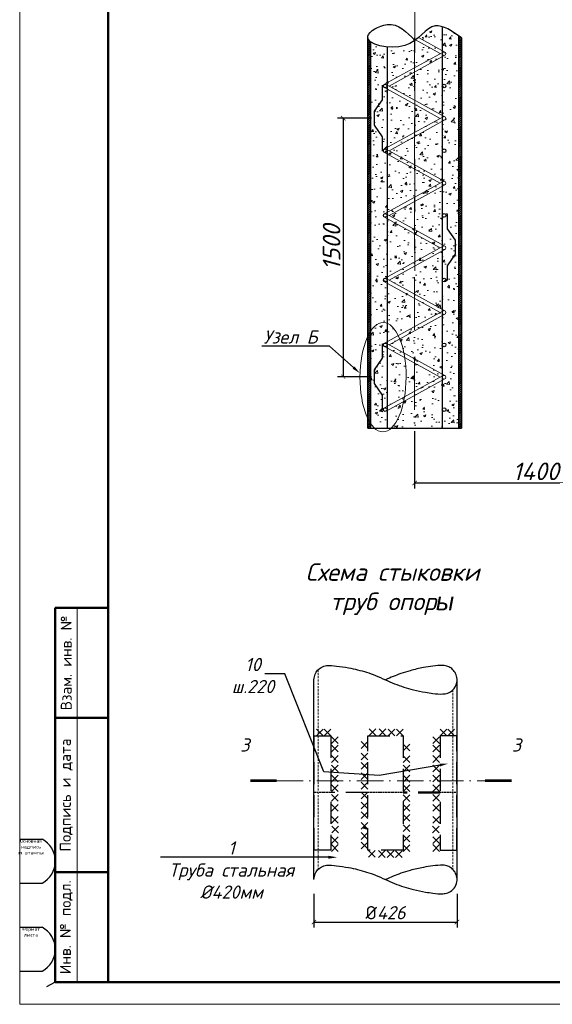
# Model space of a CAD drawing. Header units: millimetres. Extents: x 12962 to 32397, y -4138 to -1429.
# Tile 14 of 41: x 13347 to 13468, y -2996 to -2772. Entities that reach past the tile are written whole.
import ezdxf
from ezdxf import colors
from ezdxf.entities.mleader import LeaderData, LeaderLine
from ezdxf.enums import TextEntityAlignment as Align
from ezdxf.math import Vec2, Vec3

# ---------------------------------------------------------------- set-up
doc = ezdxf.new("R2010")
doc.units = ezdxf.units.MM
for name, pattern in [('ACAD_ISO10W100', [18, 12, -3, 0, -3]), ('DASHED', [0.75, 0.5, -0.25]), ('DASHEDX2', [1.5, 1, -0.5])]:
    doc.linetypes.add(name, pattern=pattern)
for name, color, linetype, lineweight in [('0_Текст', 175, 'Continuous', 20), ('1_В1', 160, 'Continuous', 100), ('_1 asosiy', 7, 'Continuous', 40)]:
    doc.layers.add(name, color=color, linetype=linetype, lineweight=lineweight)
for name, color, linetype in [('1', 7, 'Continuous'), ('DIM', 3, 'Continuous'), ('KOLOD', 250, 'Continuous'), ('ЛИНИИ(та)', 3, 'Continuous'), ('РУССКИЙ', 2, 'Continuous')]:
    doc.layers.add(name, color=color, linetype=linetype)
doc.layers.add('CS_UNPLOTTED', color=171, linetype='Continuous', plot=False)
doc.styles.add('ISO_1.0', font='isocpeur.ttf')
doc.styles.add('ISOCPEUR', font='isocpeui.ttf')
doc.styles.add('НВК_Ш_(3)_И', font='isocpeui.ttf', dxfattribs={"height": 3})
doc.styles.add('НВК_Ш_(4)_И', font='isocpeui.ttf', dxfattribs={"height": 4})
doc.styles.add('Шрифт Р2', font='isocpeui.ttf', dxfattribs={"height": 2})
doc.dimstyles.new('ISOCPEUR ш2', dxfattribs={"dimtxt": 2, "dimasz": 1, "dimexe": 1.25, "dimexo": 0.625, "dimtad": 1, "dimlfac": 0.5, "dimtxsty": 'Шрифт Р2', "dimblk": 'ARCHTICK', "dimcen": 2.5, "dimadec": 0, "dimazin": 0, "dimtfac": 1, "dimtmove": 0, "dimatfit": 3, "dimfxl": 1, "dimarcsym": 0})

# ---------------------------------------------------------------- blocks, each defined once
blk = doc.blocks.new('*U38')
at = {"lineweight": 9}
for p, q in [((-20, -5), (-20, 415)), ((574, -5), (-20, -5))]:
    blk.add_line(p, q, dxfattribs=at)
at = {"lineweight": 50}
for p, q in [((0, 0), (0, 410)), ((0, 85), (-12, 85)), ((-12, 0), (-12, 85)), ((0, 60), (-12, 60)), ((0, 25), (-12, 25)), ((0, 0), (-12, 0)), ((569, 0), (0, 0))]:
    blk.add_line(p, q, dxfattribs=at)
at = {"lineweight": 20}
blk.add_line((-7, 85), (-7, 0), dxfattribs=at)
at = {"layer": 'CS_UNPLOTTED'}
for p, q in [((-20, 32.5), (-15, 32.5)), ((-20, 22.5), (-15, 22.5)), ((-20, 12.5), (-15, 12.5)), ((-20, 2.5), (-15, 2.5)), ((-12, 0), (-14, -1))]:
    blk.add_line(p, q, dxfattribs=at)
for centre in [(-17.66, 27.5), (-17.66, 7.5)]:
    blk.add_arc(centre, 5.67, 298.0574, 61.9426, dxfattribs=at)
at = {"layer": '0_Текст', "char_height": 2.5, "attachment_point": 5, "rotation": 90, "style": 'ISO_1.0'}
for s, insert, width in [('Взам. инв. №', (-9.5, 72.5), 25), ('Подпись и дата', (-9.5, 42.5), 35), ('Инв. № подл.', (-9.5, 12.5), 25)]:
    blk.add_mtext(s, dxfattribs=dict(at, insert=insert, width=width))
at = {"layer": 'CS_UNPLOTTED', "char_height": 0.8, "width": 5, "attachment_point": 2, "style": 'ISO_1.0'}
for s, insert in [('Основная надпись \\Pи штампы', (-17.5, 32.5)), ('Формат листа', (-17.5, 12.5))]:
    blk.add_mtext(s, dxfattribs=dict(at, insert=insert))
blk = doc.blocks.new('_ArchTick')
at = {"color": 0, "linetype": 'ByBlock', "const_width": 0.15}
blk.add_lwpolyline([(-0.5, -0.5), (0.5, 0.5)], dxfattribs=at)
blk = doc.blocks.new('*D1686')
at = {"layer": 'Defpoints', "color": 0, "lineweight": 25, "transparency": 16777216}
for p in [(13414.06, -2970.21), (13446.53, -2970.19), (13446.53, -2977.24)]:
    blk.add_point(p, dxfattribs=at)
at = {"layer": 'KOLOD', "color": 154, "lineweight": -2, "transparency": 16777216}
for p, q in [((13414.06, -2970.84), (13414.06, -2978.49)), ((13446.53, -2970.82), (13446.53, -2978.49)), ((13414.06, -2977.24), (13446.53, -2977.24))]:
    blk.add_line(p, q, dxfattribs=at)
at = {"layer": 'KOLOD', "color": 154, "lineweight": -2, "transparency": 16777216, "rotation": 180}
blk.add_blockref('_ArchTick', (13414.06, -2977.24), dxfattribs=at)
at = {"layer": 'KOLOD', "color": 154, "lineweight": -2, "transparency": 16777216}
blk.add_blockref('_ArchTick', (13446.53, -2977.24), dxfattribs=at)
at = {"layer": 'KOLOD', "color": 154, "lineweight": 0, "transparency": 16777216, "insert": (13430.3, -2975.11), "char_height": 3, "attachment_point": 5, "style": 'НВК_Ш_(3)_И'}
blk.add_mtext('{\\fISOCPEUR|b0|i0|c204|p34;%%C}426', dxfattribs=at)
blk = doc.blocks.new('*D1782')
at = {"layer": 'Defpoints', "color": 0, "lineweight": 25, "transparency": 16777216}
for p in [(13427.75, -2794.74), (13420.69, -2853.42), (13427.75, -2853.42)]:
    blk.add_point(p, dxfattribs=at)
at = {"layer": 'KOLOD', "color": 154, "lineweight": -2, "transparency": 16777216}
for p, q in [((13427.12, -2794.74), (13419.44, -2794.74)), ((13420.69, -2794.74), (13420.69, -2853.42)), ((13427.12, -2853.42), (13419.44, -2853.42))]:
    blk.add_line(p, q, dxfattribs=at)
for p, rotation in [((13420.69, -2794.74), 90), ((13420.69, -2853.42), 270)]:
    blk.add_blockref('_ArchTick', p, dxfattribs=dict(at, rotation=rotation))
at = {"layer": 'KOLOD', "color": 154, "lineweight": 0, "transparency": 16777216, "insert": (13418.06, -2824.08), "char_height": 4, "attachment_point": 5, "rotation": 90, "style": 'НВК_Ш_(4)_И'}
blk.add_mtext('1500', dxfattribs=at)

msp = doc.modelspace()

# ---------------------------------------------------------------- hatches: boundary and pattern name
at = {"lineweight": 0, "ltscale": 10}
h = msp.add_hatch(dxfattribs=at)
h.set_pattern_fill('ANSI31', color=5, scale=0.1)
h.set_pattern_definition([(45, (3978.2925, 52.58866), (-0.224506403, 0.224506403), [])])
h.paths.add_polyline_path([(13426.261, -2843.456), (13426.261, -2843.456), (13426.261, -2843.45), (13426.261, -2843.406)])
h.paths.add_polyline_path([(13426.911, -2841.901), (13426.904, -2841.91), (13426.911, -2841.902)])
h.paths.add_polyline_path([(13426.261, -2865.135), (13426.911, -2865.135), (13426.911, -2777.416), (13426.859, -2777.377), (13426.804, -2777.332), (13426.751, -2777.287), (13426.701, -2777.242), (13426.653, -2777.195), (13426.607, -2777.149), (13426.564, -2777.101), (13426.524, -2777.054), (13426.486, -2777.005), (13426.45, -2776.956), (13426.418, -2776.907), (13426.388, -2776.857), (13426.361, -2776.807), (13426.336, -2776.756), (13426.315, -2776.705), (13426.296, -2776.653), (13426.28, -2776.601), (13426.267, -2776.548), (13426.261, -2776.512)])
h.paths.add_polyline_path([(13446.911, -2865.135), (13447.561, -2865.135), (13447.561, -2776.511), (13446.911, -2776.055)])
at = {"lineweight": 0, "ltscale": 100}
h = msp.add_hatch(color=7, dxfattribs=at)
h.dxf.hatch_style = 1
h.paths.add_polyline_path([(13426.267, -2956.186), (13425.56, -2955.4), (13425.24, -2955.938)])
at = {"layer": 'ЛИНИИ(та)', "lineweight": 0, "ltscale": 500}
h = msp.add_hatch(dxfattribs=at)
h.set_pattern_fill('AR-CONC', color=154, scale=0.03, style=0)
h.set_pattern_definition([(50, (3811.4944, 180.7604), (5.46554, -0.4781726), [0.5715, -6.2865]), (355, (3811.4944, 180.7604), (-1.0573026, 5.7317054), [0.4572, -5.0292175]), (100.451445, (3811.95, 180.7206), (4.4082374, 5.2535326), [0.4857003, -5.3427073]), (46.1842, (3811.4944, 182.2844), (8.1323712, -1.26127), [0.85725, -9.42975]), (96.63556, (3812.172, 182.179), (7.122124, 7.422784), [0.728551, -8.014068]), (351.18415, (3811.4944, 182.284), (7.122124, 7.422784), [0.685799, -7.543792]), (21, (3812.2564, 181.9034), (4.5484317, -3.067956), [0.5715, -6.2865]), (326, (3812.2564, 181.9034), (1.854061, 5.525639), [0.4572, -5.0292]), (71.451445, (3812.6355, 181.648), (6.4024926, 2.457683), [0.4857003, -5.342698]), (37.5, (3811.4944, 180.7604), (0.0926581, 2.53665117), [0, -4.96824, 0, -5.1054, 0, -5.04825]), (7.5, (3811.4944, 180.7604), (2.0045899, 3.00541724), [0, -2.91084, 0, -4.85394, 0, -1.92405]), (327.5, (3809.7952, 180.7604), (4.06771786, -0.1718623), [0, -1.905, 0, -5.9436, 0, -7.8867]), (317.5, (3809.0332, 180.7604), (4.4438754, 0.7627947), [0, -2.4765, 0, -3.94716, 0, -5.6007])])
edge = h.paths.add_edge_path()
edge.add_line((13426.911, -2865.135), (13430.669, -2865.135))
edge.add_line((13430.669, -2865.135), (13430.669, -2860.887))
edge.add_arc((13430.248, -2860.887), 0.42, -180, 0, ccw=False)
edge.add_arc((13430.248, -2860.887), 0.42, 0, 180, ccw=False)
edge.add_line((13430.669, -2860.887), (13430.669, -2847.561))
edge.add_arc((13430.248, -2847.561), 0.42, -180, 0, ccw=False)
edge.add_arc((13429.939, -2847.044), 0.529, 54.19131, 257.9145, ccw=False)
edge.add_arc((13430.248, -2846.195), 0.42, 180, 270, ccw=False)
edge.add_arc((13430.248, -2846.195), 0.42, 0, 180, ccw=False)
edge.add_line((13430.669, -2846.195), (13430.669, -2834.236))
edge.add_arc((13430.248, -2834.236), 0.42, -180, 0, ccw=False)
edge.add_arc((13429.939, -2833.719), 0.529, 54.19131, 257.9145, ccw=False)
edge.add_arc((13430.248, -2832.87), 0.42, 180, 270, ccw=False)
edge.add_arc((13430.248, -2832.87), 0.42, 0, 180, ccw=False)
edge.add_line((13430.669, -2832.87), (13430.669, -2820.91))
edge.add_arc((13430.248, -2820.91), 0.42, -180, 0, ccw=False)
edge.add_arc((13429.939, -2820.393), 0.529, 54.19131, 257.9145, ccw=False)
edge.add_arc((13430.248, -2819.544), 0.42, 180, 270, ccw=False)
edge.add_arc((13430.248, -2819.544), 0.42, 0, 180, ccw=False)
edge.add_line((13430.669, -2819.544), (13430.669, -2807.584))
edge.add_arc((13430.248, -2807.584), 0.42, -180, 0, ccw=False)
edge.add_arc((13429.939, -2807.067), 0.529, 54.19131, 257.9145, ccw=False)
edge.add_arc((13430.248, -2806.218), 0.42, 180, 270, ccw=False)
edge.add_arc((13430.248, -2806.218), 0.42, 0, 180, ccw=False)
edge.add_line((13430.669, -2806.218), (13430.669, -2792.892))
edge.add_arc((13430.248, -2792.892), 0.42, -180, 0, ccw=False)
edge.add_arc((13430.248, -2792.892), 0.42, 0, 180, ccw=False)
edge.add_line((13430.669, -2792.892), (13430.669, -2779.566))
edge.add_arc((13430.248, -2779.566), 0.42, -180, 0, ccw=False)
edge.add_arc((13430.248, -2779.566), 0.42, 81.85434, 180, ccw=False)
edge.add_spline(control_points=[(13430.669, -2778.586), (13429.126, -2778.438), (13427.706, -2778.011), (13426.911, -2777.416)], knot_values=[17.8504569, 17.8504569, 17.8504569, 17.8504569, 21.3265935, 21.3265935, 21.3265935, 21.3265935], degree=3, periodic=0)
edge.add_line((13426.911, -2777.416), (13426.911, -2865.135))
edge = h.paths.add_edge_path(flags=17)
edge.add_spline(control_points=[(13436.911, -2777.115), (13436.252, -2777.583), (13434.484, -2778.57), (13432.015, -2778.714), (13430.669, -2778.586)], knot_values=[12.6513982, 12.6513982, 12.6513982, 12.6513982, 14.8165687, 17.8504569, 17.8504569, 17.8504569, 17.8504569], degree=3, periodic=0)
edge.add_line((13430.669, -2778.586), (13430.669, -2865.135))
edge.add_line((13430.669, -2865.135), (13436.911, -2865.135))
edge.add_line((13436.911, -2865.135), (13436.911, -2777.115))
edge = h.paths.add_edge_path()
edge.add_line((13436.919, -2829.409), (13436.911, -2865.135))
edge.add_line((13436.911, -2865.135), (13443.169, -2865.135))
edge.add_line((13443.169, -2865.135), (13443.169, -2773.95))
edge.add_spline(control_points=[(13443.169, -2773.95), (13442.613, -2773.775), (13440.385, -2773.481), (13438.765, -2775.795), (13436.919, -2777.11)], knot_values=[4.6692169, 4.6692169, 4.6692169, 4.6692169, 6.5681831, 12.643064, 12.643064, 12.643064, 12.643064], degree=3, periodic=0)
edge.add_line((13436.919, -2777.11), (13436.919, -2829.409))
edge = h.paths.add_edge_path()
edge.add_arc((13443.589, -2832.87), 0.42, 0, 180, ccw=False)
edge.add_arc((13443.898, -2833.387), 0.529, -125.80869, 77.9145, ccw=False)
edge.add_arc((13443.589, -2834.236), 0.42, 0, 90, ccw=False)
edge.add_arc((13443.589, -2834.236), 0.42, -180, 0, ccw=False)
edge.add_line((13443.169, -2834.236), (13443.169, -2846.195))
edge.add_arc((13443.589, -2846.195), 0.42, 0, 180, ccw=False)
edge.add_arc((13443.898, -2846.712), 0.529, -125.80869, 77.9145, ccw=False)
edge.add_arc((13443.589, -2847.561), 0.42, 0, 90, ccw=False)
edge.add_arc((13443.589, -2847.561), 0.42, -180, 0, ccw=False)
edge.add_line((13443.169, -2847.561), (13443.169, -2860.887))
edge.add_arc((13443.589, -2860.887), 0.42, 0, 180, ccw=False)
edge.add_arc((13443.589, -2860.887), 0.42, -180, 0, ccw=False)
edge.add_line((13443.169, -2860.887), (13443.169, -2865.135))
edge.add_line((13443.169, -2865.135), (13446.911, -2865.135))
edge.add_line((13446.911, -2865.135), (13446.911, -2776.055))
edge.add_spline(control_points=[(13446.911, -2776.055), (13445.617, -2775.153), (13444.338, -2774.318), (13443.169, -2773.95)], knot_values=[0.6688477, 0.6688477, 0.6688477, 0.6688477, 4.6692169, 4.6692169, 4.6692169, 4.6692169], degree=3, periodic=0)
edge.add_line((13443.169, -2773.95), (13443.169, -2779.566))
edge.add_arc((13443.589, -2779.566), 0.42, 0, 180, ccw=False)
edge.add_arc((13443.589, -2779.566), 0.42, -180, 0, ccw=False)
edge.add_line((13443.169, -2779.566), (13443.169, -2792.892))
edge.add_arc((13443.589, -2792.892), 0.42, 0, 180, ccw=False)
edge.add_arc((13443.589, -2792.892), 0.42, -180, 0, ccw=False)
edge.add_line((13443.169, -2792.892), (13443.169, -2806.218))
edge.add_arc((13443.589, -2806.218), 0.42, 0, 180, ccw=False)
edge.add_arc((13443.898, -2806.735), 0.529, -125.80869, 77.9145, ccw=False)
edge.add_arc((13443.589, -2807.584), 0.42, 0, 90, ccw=False)
edge.add_arc((13443.589, -2807.584), 0.42, -180, 0, ccw=False)
edge.add_line((13443.169, -2807.584), (13443.169, -2819.544))
edge.add_arc((13443.589, -2819.544), 0.42, 0, 180, ccw=False)
edge.add_arc((13443.898, -2820.061), 0.529, -125.80869, 77.9145, ccw=False)
edge.add_arc((13443.589, -2820.91), 0.42, 0, 90, ccw=False)
edge.add_arc((13443.589, -2820.91), 0.42, -180, 0, ccw=False)
edge.add_line((13443.169, -2820.91), (13443.169, -2832.87))

# ---------------------------------------------------------------- linework, layer by layer
at = {"color": 250, "linetype": 'DASHED', "lineweight": 0}
for p, q in [((13415.037, -2919.896), (13415.037, -2965.238)), ((13445.559, -2924.533), (13445.559, -2965.245))]:
    msp.add_line(p, q, dxfattribs=at)
at = {"color": 7, "lineweight": 0, "ltscale": 100}
for p, q in [((13414.656, -2933.415), (13416.18, -2934.939)), ((13414.656, -2934.939), (13416.18, -2933.415)), ((13416.391, -2933.415), (13417.915, -2934.939)), ((13416.391, -2934.939), (13417.915, -2933.415)), ((13428.139, -2933.351), (13426.615, -2934.875)), ((13428.139, -2934.875), (13426.615, -2933.351)), ((13430.404, -2933.394), (13428.88, -2934.918)), ((13430.404, -2934.918), (13428.88, -2933.394)), ((13432.415, -2933.415), (13430.891, -2934.939)), ((13432.415, -2934.939), (13430.891, -2933.415)), ((13434.298, -2933.436), (13432.774, -2934.96)), ((13434.298, -2934.96), (13432.774, -2933.436)), ((13444.205, -2933.415), (13442.681, -2934.939)), ((13444.205, -2934.939), (13442.681, -2933.415)), ((13445.94, -2933.415), (13444.416, -2934.939)), ((13445.94, -2934.939), (13444.416, -2933.415)), ((13418.042, -2935.151), (13419.566, -2936.675)), ((13418.042, -2936.675), (13419.566, -2935.151)), ((13418.042, -2937.056), (13419.566, -2938.58)), ((13418.042, -2938.58), (13419.566, -2937.056)), ((13426.297, -2936.272), (13424.773, -2937.796)), ((13426.297, -2937.796), (13424.773, -2936.272)), ((13434.298, -2936.84), (13435.822, -2938.364)), ((13434.298, -2938.364), (13435.822, -2936.84)), ((13442.554, -2935.151), (13441.03, -2936.675)), ((13442.554, -2936.675), (13441.03, -2935.151)), ((13442.554, -2937.056), (13441.03, -2938.58)), ((13442.554, -2938.58), (13441.03, -2937.056)), ((13426.297, -2938.897), (13424.773, -2940.421)), ((13426.297, -2940.421), (13424.773, -2938.897)), ((13418.042, -2939.447), (13419.566, -2940.972)), ((13418.042, -2940.972), (13419.566, -2939.447)), ((13418.042, -2941.585), (13419.566, -2943.109)), ((13418.042, -2943.109), (13419.566, -2941.585)), ((13426.297, -2941.035), (13424.773, -2942.559)), ((13426.297, -2942.559), (13424.773, -2941.035)), ((13434.298, -2939.465), (13435.822, -2940.989)), ((13434.298, -2940.989), (13435.822, -2939.465)), ((13434.298, -2941.603), (13435.822, -2943.127)), ((13434.298, -2943.127), (13435.822, -2941.603)), ((13442.554, -2939.447), (13441.03, -2940.972)), ((13442.554, -2940.972), (13441.03, -2939.447)), ((13442.554, -2941.585), (13441.03, -2943.109)), ((13442.554, -2943.109), (13441.03, -2941.585)), ((13426.297, -2943.348), (13424.773, -2944.872)), ((13426.297, -2944.872), (13424.773, -2943.348)), ((13418.042, -2943.898), (13419.566, -2945.422)), ((13418.042, -2945.422), (13419.566, -2943.898)), ((13418.042, -2946.052), (13419.566, -2947.576)), ((13418.042, -2947.576), (13419.566, -2946.052)), ((13426.297, -2945.501), (13424.773, -2947.025)), ((13426.297, -2947.025), (13424.773, -2945.501)), ((13434.298, -2943.916), (13435.822, -2945.44)), ((13434.298, -2945.44), (13435.822, -2943.916)), ((13434.298, -2946.069), (13435.822, -2947.593)), ((13434.298, -2947.593), (13435.822, -2946.069)), ((13442.554, -2943.898), (13441.03, -2945.422)), ((13442.554, -2945.422), (13441.03, -2943.898)), ((13442.554, -2946.052), (13441.03, -2947.576)), ((13442.554, -2947.576), (13441.03, -2946.052)), ((13418.042, -2948.295), (13419.566, -2949.819)), ((13418.042, -2949.819), (13419.566, -2948.295)), ((13426.297, -2947.745), (13424.773, -2949.269)), ((13426.297, -2949.269), (13424.773, -2947.745)), ((13434.298, -2948.313), (13435.822, -2949.837)), ((13434.298, -2949.837), (13435.822, -2948.313)), ((13442.554, -2948.295), (13441.03, -2949.819)), ((13442.554, -2949.819), (13441.03, -2948.295)), ((13418.042, -2950.539), (13419.566, -2952.063)), ((13418.042, -2952.063), (13419.566, -2950.539)), ((13426.297, -2949.989), (13424.773, -2951.513)), ((13426.297, -2951.513), (13424.773, -2949.989)), ((13434.298, -2950.557), (13435.822, -2952.081)), ((13434.298, -2952.081), (13435.822, -2950.557)), ((13442.554, -2950.539), (13441.03, -2952.063)), ((13442.554, -2952.063), (13441.03, -2950.539)), ((13426.297, -2952.211), (13424.773, -2953.735)), ((13426.297, -2953.735), (13424.773, -2952.211)), ((13434.298, -2952.779), (13435.822, -2954.303)), ((13434.298, -2954.303), (13435.822, -2952.779)), ((13418.042, -2953.29), (13419.566, -2954.814)), ((13418.042, -2954.814), (13419.566, -2953.29)), ((13426.297, -2954.603), (13424.773, -2956.127)), ((13426.297, -2956.127), (13424.773, -2954.603)), ((13442.554, -2953.29), (13441.03, -2954.814)), ((13442.554, -2954.814), (13441.03, -2953.29)), ((13418.085, -2955.45), (13419.609, -2956.974)), ((13418.085, -2956.974), (13419.609, -2955.45)), ((13426.297, -2956.931), (13424.773, -2958.455)), ((13426.297, -2958.455), (13424.773, -2956.931)), ((13425.24, -2955.938), (13425.56, -2955.4)), ((13426.267, -2956.186), (13425.24, -2955.938)), ((13426.267, -2956.186), (13425.56, -2955.4)), ((13434.298, -2955.171), (13435.822, -2956.695)), ((13434.298, -2956.695), (13435.822, -2955.171)), ((13442.511, -2955.45), (13440.987, -2956.974)), ((13442.511, -2956.974), (13440.987, -2955.45)), ((13418.042, -2957.884), (13419.566, -2959.408)), ((13418.042, -2959.408), (13419.566, -2957.884)), ((13426.297, -2959.112), (13424.773, -2960.636)), ((13426.297, -2960.636), (13424.773, -2959.112)), ((13434.298, -2957.499), (13435.822, -2959.023)), ((13434.298, -2959.023), (13435.822, -2957.499)), ((13442.554, -2957.884), (13441.03, -2959.408)), ((13442.554, -2959.408), (13441.03, -2957.884)), ((13418.042, -2959.662), (13419.566, -2961.186)), ((13418.042, -2961.186), (13419.566, -2959.662)), ((13427.948, -2960.974), (13426.424, -2962.498)), ((13427.948, -2962.498), (13426.424, -2960.974)), ((13430.213, -2961.017), (13428.689, -2962.541)), ((13430.213, -2962.541), (13428.689, -2961.017)), ((13432.224, -2961.038), (13430.7, -2962.562)), ((13432.224, -2962.562), (13430.7, -2961.038)), ((13434.108, -2961.059), (13432.584, -2962.583)), ((13434.108, -2962.583), (13432.584, -2961.059)), ((13434.298, -2959.68), (13435.822, -2961.204)), ((13434.298, -2961.204), (13435.822, -2959.68)), ((13442.554, -2959.662), (13441.03, -2961.186)), ((13442.554, -2961.186), (13441.03, -2959.662))]:
    msp.add_line(p, q, dxfattribs=at)
at = {"color": 6, "linetype": 'DASHED', "lineweight": 30, "ltscale": 0.2}
for p, q in [((13417.915, -2947.808), (13414.105, -2947.808)), ((13434.298, -2947.808), (13426.297, -2947.808)), ((13446.491, -2947.808), (13442.681, -2947.808))]:
    msp.add_line(p, q, dxfattribs=at)
at = {"color": 7, "linetype": 'DASHEDX2', "lineweight": 30, "ltscale": 5}
msp.add_line((13426.297, -2947.808), (13417.915, -2947.808), dxfattribs=at)
at = {"color": 7, "linetype": 'DASHEDX2', "lineweight": 50, "ltscale": 5}
msp.add_line((13442.681, -2947.808), (13434.298, -2947.808), dxfattribs=at)
at = {"color": 7, "lineweight": 30, "ltscale": 100}
for points in [[(13429.566, -2787.265), (13429.566, -2790.567), (13427.745, -2793.149), (13427.745, -2796.324), (13429.566, -2798.949), (13429.566, -2802.251)], [(13444.256, -2816.56), (13444.256, -2819.862), (13446.076, -2822.445), (13446.076, -2825.62), (13444.256, -2828.245), (13444.256, -2831.547)], [(13429.566, -2845.944), (13429.566, -2849.246), (13427.745, -2851.828), (13427.745, -2855.004), (13429.566, -2857.628), (13429.566, -2860.93)], [(13414.063, -2967.578), (13414.063, -2922.239)], [(13446.533, -2967.557), (13446.533, -2922.239)]]:
    msp.add_lwpolyline(points, dxfattribs=at)
at = {"color": 7, "linetype": 'DASHEDX2', "lineweight": 30, "ltscale": 5}
for points in [[(13414.105, -2934.939), (13417.915, -2934.939), (13417.915, -2960.932), (13414.105, -2960.932)], [(13426.297, -2934.939), (13434.298, -2934.939), (13434.298, -2960.932), (13426.297, -2960.932)], [(13446.491, -2934.939), (13442.681, -2934.939), (13442.681, -2960.932), (13446.491, -2960.932)]]:
    msp.add_lwpolyline(points, close=True, dxfattribs=at)
at = {"color": 154, "lineweight": 0, "ltscale": 100, "extrusion": (0, 0, -1)}
msp.add_ellipse((13429.744, -2853.519), major_axis=(-0.059, -12.419), ratio=0.421615, dxfattribs=at)
at = {"color": 7, "lineweight": 30, "ltscale": 100}
for points in [[(13414.063, -2922.215), (13414.33, -2920.929), (13415.666, -2919.422), (13416.921, -2919.001), (13419.174, -2919.118), (13421.878, -2919.506), (13423.979, -2919.961), (13427.999, -2921.233), (13430.277, -2922.239), (13432.351, -2923.128), (13434.468, -2923.89), (13436.627, -2924.525), (13439.374, -2925.073), (13441.072, -2925.329), (13443.294, -2925.456), (13444.412, -2925.257), (13445.584, -2924.508), (13446.406, -2923.117), (13446.498, -2921.74), (13446.072, -2920.553), (13445.32, -2919.69), (13444.48, -2919.204), (13443.322, -2918.977), (13441.068, -2919.161), (13438.931, -2919.475), (13435.887, -2920.164), (13433.758, -2920.824), (13430.319, -2922.226)], [(13414.063, -2967.557), (13414.33, -2966.271), (13415.666, -2964.764), (13416.921, -2964.343), (13419.174, -2964.46), (13421.878, -2964.848), (13423.979, -2965.303), (13427.999, -2966.575), (13430.277, -2967.581), (13432.351, -2968.47), (13434.468, -2969.232), (13436.627, -2969.867), (13439.374, -2970.415), (13441.072, -2970.671), (13443.294, -2970.798), (13444.412, -2970.599), (13445.584, -2969.85), (13446.406, -2968.459), (13446.498, -2967.082), (13446.072, -2965.895), (13445.32, -2965.032), (13444.48, -2964.546), (13443.322, -2964.319), (13441.068, -2964.503), (13438.931, -2964.817), (13435.887, -2965.506), (13433.758, -2966.166), (13430.319, -2967.568)]]:
    msp.add_spline(points, degree=3, dxfattribs=at)
at = {"layer": '1', "color": 252, "linetype": 'ACAD_ISO10W100', "lineweight": 0}
for points in [[(13436.919, -2695.471), (13436.919, -2829.409)], [(13436.911, -2776.511), (13436.911, -2865.135)]]:
    msp.add_lwpolyline(points, dxfattribs=at)
at = {"layer": 'DIM', "color": 252, "linetype": 'ACAD_ISO10W100', "lineweight": 0, "ltscale": 0.5}
msp.add_lwpolyline([(13405.61, -2945.151), (13452.904, -2945.151)], dxfattribs=at)
at = {"layer": 'ЛИНИИ(та)', "color": 1, "lineweight": 30, "ltscale": 0.05}
for p, q in [((13443.169, -2773.95), (13443.169, -2865.135)), ((13430.669, -2778.586), (13430.669, -2865.135))]:
    msp.add_line(p, q, dxfattribs=at)
at = {"layer": 'ЛИНИИ(та)', "color": 250, "lineweight": 30, "ltscale": 0.05}
for points in [[(13446.911, -2865.135), (13446.911, -2776.055)], [(13426.261, -2865.135), (13426.261, -2776.511)], [(13426.911, -2777.416), (13426.911, -2865.135)], [(13447.561, -2776.511), (13447.561, -2865.135)], [(13426.261, -2865.135), (13447.561, -2865.135)]]:
    msp.add_lwpolyline(points, dxfattribs=at)
at = {"layer": 'ЛИНИИ(та)', "color": 252, "lineweight": 0, "ltscale": 0.05}
for points in [[(13442.719, -2780.082), (13437.092, -2776.984)], [(13437.804, -2776.417), (13443.791, -2779.714)], [(13430.108, -2787.032), (13443.386, -2779.714)], [(13431.119, -2787.428), (13443.791, -2780.45)], [(13430.451, -2787.06), (13443.791, -2794.406)], [(13442.719, -2794.773), (13430.046, -2787.796)], [(13430.108, -2801.724), (13443.386, -2794.406)], [(13431.119, -2802.119), (13443.791, -2795.142)], [(13442.719, -2809.465), (13430.046, -2802.488)], [(13430.451, -2801.752), (13443.791, -2809.098)], [(13430.108, -2816.416), (13443.386, -2809.098)], [(13431.119, -2816.811), (13443.791, -2809.834)], [(13430.451, -2816.444), (13443.791, -2823.79)], [(13442.719, -2824.157), (13430.046, -2817.18)], [(13430.108, -2831.108), (13443.386, -2823.79)], [(13431.119, -2831.503), (13443.791, -2824.526)], [(13442.719, -2838.849), (13430.046, -2831.872)], [(13430.451, -2831.135), (13443.791, -2838.481)], [(13430.108, -2845.8), (13443.386, -2838.481)], [(13431.119, -2846.195), (13443.791, -2839.217)], [(13442.719, -2853.541), (13430.046, -2846.563)], [(13430.451, -2845.827), (13443.791, -2853.173)], [(13430.108, -2860.491), (13443.386, -2853.173)], [(13430.471, -2861.243), (13443.791, -2853.909)]]:
    msp.add_lwpolyline(points, dxfattribs=at)
at = {"layer": 'ЛИНИИ(та)', "color": 7}
for points in [[(13405.61, -2945.151, 0.6, 0.6, 0), (13399.61, -2945.157, 0.6, 0.6, 0), (13401.61, -2945.155, 0, 1.2, 0), (13401.606, -2941.155, 0, 0, 0), (13401.6, -2935.155, 0, 0, 0)], [(13452.904, -2945.151, 0.6, 0.6, 0), (13458.904, -2945.157, 0.6, 0.6, 0), (13456.904, -2945.155, 0, 1.2, 0), (13456.908, -2941.155, 0, 0, 0), (13456.914, -2935.155, 0, 0, 0)]]:
    msp.add_lwpolyline(points, format="xyseb", dxfattribs=at)
at = {"layer": 'ЛИНИИ(та)', "color": 252, "lineweight": 0, "ltscale": 0.05}
for centre in [(13443.589, -2780.082), (13443.589, -2794.774), (13443.589, -2809.466), (13443.589, -2824.158), (13443.589, -2838.849), (13443.589, -2853.541)]:
    msp.add_circle(centre, 0.42, dxfattribs=at)
at = {"layer": 'ЛИНИИ(та)', "color": 1, "lineweight": 30, "ltscale": 0.05}
for centre in [(13430.248, -2787.428), (13443.589, -2787.428), (13430.248, -2802.12), (13443.589, -2802.12), (13430.248, -2816.812), (13443.589, -2816.812), (13430.248, -2831.503), (13443.589, -2831.503), (13430.248, -2846.195), (13443.589, -2846.195), (13430.248, -2860.887), (13443.589, -2860.887)]:
    msp.add_circle(centre, 0.42, dxfattribs=at)
at = {"layer": 'ЛИНИИ(та)', "color": 250, "lineweight": 30, "ltscale": 500}
msp.add_spline([(13447.561, -2776.511), (13441.586, -2773.783), (13434.658, -2778.259), (13426.269, -2776.151), (13430.661, -2773.476), (13436.919, -2777.102)], degree=3, dxfattribs=at)

# ---------------------------------------------------------------- block references
at = {"layer": '_1 asosiy', "color": 0, "ltscale": 30}
msp.add_blockref('*U38', (13367.344, -2990.904), dxfattribs=at)

# ---------------------------------------------------------------- texts
at = {"layer": 'РУССКИЙ', "color": 154, "style": 'НВК_Ш_(4)_И'}
msp.add_text('3', height=3, dxfattribs=at).set_placement((13399.438, -2938.525), align=Align.RIGHT)
at = {"layer": 'РУССКИЙ', "color": 154, "lineweight": 0, "style": 'НВК_Ш_(4)_И'}
msp.add_text('3', height=3, dxfattribs=at).set_placement((13461.077, -2938.525), align=Align.RIGHT)
at = {"layer": 'РУССКИЙ', "color": 154, "lineweight": 0, "insert": (13405.131, -2895.77), "char_height": 4, "attachment_point": 1, "style": 'ISOCPEUR'}
msp.add_mtext_dynamic_manual_height_columns('\\pi7.01943;Схема стыковки \\P\\pi12.57334;труб опор{\\fArial|b0|i1|c204|p34;ы}        ', width=55.48129, gutter_width=0.125, heights=[0], dxfattribs=at)

# ---------------------------------------------------------------- dimensions: what is measured, and where the dimension line sits
at = {"layer": 'KOLOD', "color": 154, "lineweight": 0}
dim = msp.add_linear_dim(base=(13420.69, -2853.416), p1=(13427.745, -2794.737), p2=(13427.745, -2853.416), angle=90, text='1500', dimstyle='ISOCPEUR ш2', override={"dimtxt": 4, "dimtxsty": 'НВК_Ш_(4)_И', "dimclrd": 154, "dimclre": 154, "dimclrt": 154, "dimtmove": 1}, dxfattribs=at)
dim.commit()
dim.dimension.update_dxf_attribs({"geometry": '*D1782', "text_midpoint": (13418.065, -2824.076)})
msp.add_aligned_dim(p1=(13436.911, -2865.135), p2=(13491.911, -2865.135), distance=-12.399, text='1400', dimstyle='ISOCPEUR ш2', override={"dimtxt": 4, "dimtxsty": 'НВК_Ш_(4)_И', "dimclrd": 154, "dimclre": 154, "dimclrt": 154, "dimtmove": 1}, dxfattribs=at).render()
dim = msp.add_linear_dim(base=(13446.533, -2977.237), p1=(13414.063, -2970.212), p2=(13446.533, -2970.19), text='{\\fISOCPEUR|b0|i0|c204|p34;%%C}426', dimstyle='ISOCPEUR ш2', override={"dimtxsty": 'НВК_Ш_(3)_И', "dimclrd": 154, "dimclre": 154, "dimclrt": 154}, dxfattribs=at)
dim.commit()
dim.dimension.update_dxf_attribs({"geometry": '*D1686', "text_midpoint": (13430.298, -2975.112)})

# ---------------------------------------------------------------- leaders
at = {"layer": '1_В1', "color": 154, "lineweight": 0}
ml = msp.add_multileader_mtext('Standard', dxfattribs=at)
ml.set_content('{\\C154;Узел Б}', color=176, style='НВК_Ш_(3)_И')
ml.set_leader_properties(color=154)
ml.build(insert=Vec2(0, 0))
ml.multileader.update_dxf_attribs({"text_left_attachment_type": 6, "text_right_attachment_type": 6, "dogleg_length": 0.5, "arrow_head_size": 2})
ctx = ml.context
ctx.base_point, ctx.char_height, ctx.arrow_head_size, ctx.plane_origin = Vec3(13400.412, -2846.506), 3, 2, Vec3(13632.017, -2869.474)
ctx.left_attachment, ctx.right_attachment, ctx.text_align_type = 6, 6, 1
notes = []
notes.append((ctx, [(0, (1, 1, 0), (13417.578, -2846.506), (-1, 0), 0.5, [(0, [(13424.523, -2852.664)], 0, [])])]))
ctx.mtext.insert, ctx.mtext.width, ctx.mtext.alignment, ctx.mtext.flow_direction = Vec3(13408.745, -2842.906), 31.92091, 2, 5
ml = msp.add_multileader_mtext('Standard', dxfattribs=at)
ml.set_content('{\\C154;10\\Pш.220}', color=176, style='НВК_Ш_(3)_И')
ml.set_leader_properties(color=154)
ml.build(insert=Vec2(0, 0))
ml.multileader.update_dxf_attribs({"text_left_attachment_type": 6, "text_right_attachment_type": 6, "dogleg_length": 0.146, "arrow_head_size": 2})
ctx = ml.context
ctx.base_point, ctx.char_height, ctx.arrow_head_size, ctx.plane_origin = Vec3(13393.116, -2920.864), 3, 2, Vec3(13449.742, -2899.773)
ctx.left_attachment, ctx.right_attachment, ctx.text_align_type = 6, 6, 1
notes.append((ctx, [(0, (1, 1, 0), (13407.471, -2920.864), (-1, 0), 0.146, [(4, [(13444.586, -2941.241), (13428.855, -2943.954), (13416.283, -2943.161), (13416.283, -2943.161), (13416.283, -2943.161)], 0, [])])]))
ctx.mtext.insert, ctx.mtext.width, ctx.mtext.alignment, ctx.mtext.flow_direction = Vec3(13400.221, -2917.264), 2.38906, 2, 5
ml = msp.add_multileader_mtext('Standard', dxfattribs=at)
ml.set_content('{\\C154;1 \\PТруба стальная\\P%%C420мм}', color=176, style='НВК_Ш_(3)_И')
ml.set_leader_properties(color=154)
ml.build(insert=Vec2(0, 0))
ml.multileader.update_dxf_attribs({"text_left_attachment_type": 6, "text_right_attachment_type": 6, "dogleg_length": 0.5, "arrow_head_size": 2})
ctx = ml.context
ctx.base_point, ctx.char_height, ctx.arrow_head_size, ctx.plane_origin = Vec3(13377.934, -2962.524), 3, 2, Vec3(13636.559, -2985.493)
ctx.left_attachment, ctx.right_attachment, ctx.text_align_type = 6, 6, 1
notes.append((ctx, [(0, (1, 1, 0), (13412.894, -2962.524), (-1, 0), 0.146, [(0, [(13419.35, -2962.524)], 0, [])])]))
ctx.mtext.insert, ctx.mtext.width, ctx.mtext.alignment, ctx.mtext.flow_direction = Vec3(13395.34, -2958.924), 31.92091, 2, 5
for ctx, leaders in notes:
    for number, flags, end, landing, length, lines in leaders:
        leader = LeaderData()
        leader.index, (leader.has_last_leader_line, leader.has_dogleg_vector, leader.attachment_direction) = number, flags
        leader.last_leader_point, leader.dogleg_vector, leader.dogleg_length = Vec3(end), Vec3(landing), length
        for number, points, colour, breaks in lines:
            line = LeaderLine()
            line.index, line.vertices, line.color, line.breaks = number, Vec3.list(points), colors.encode_raw_color(colour), breaks
            leader.lines.append(line)
        ctx.leaders.append(leader)

doc.saveas('drawing.dxf')
